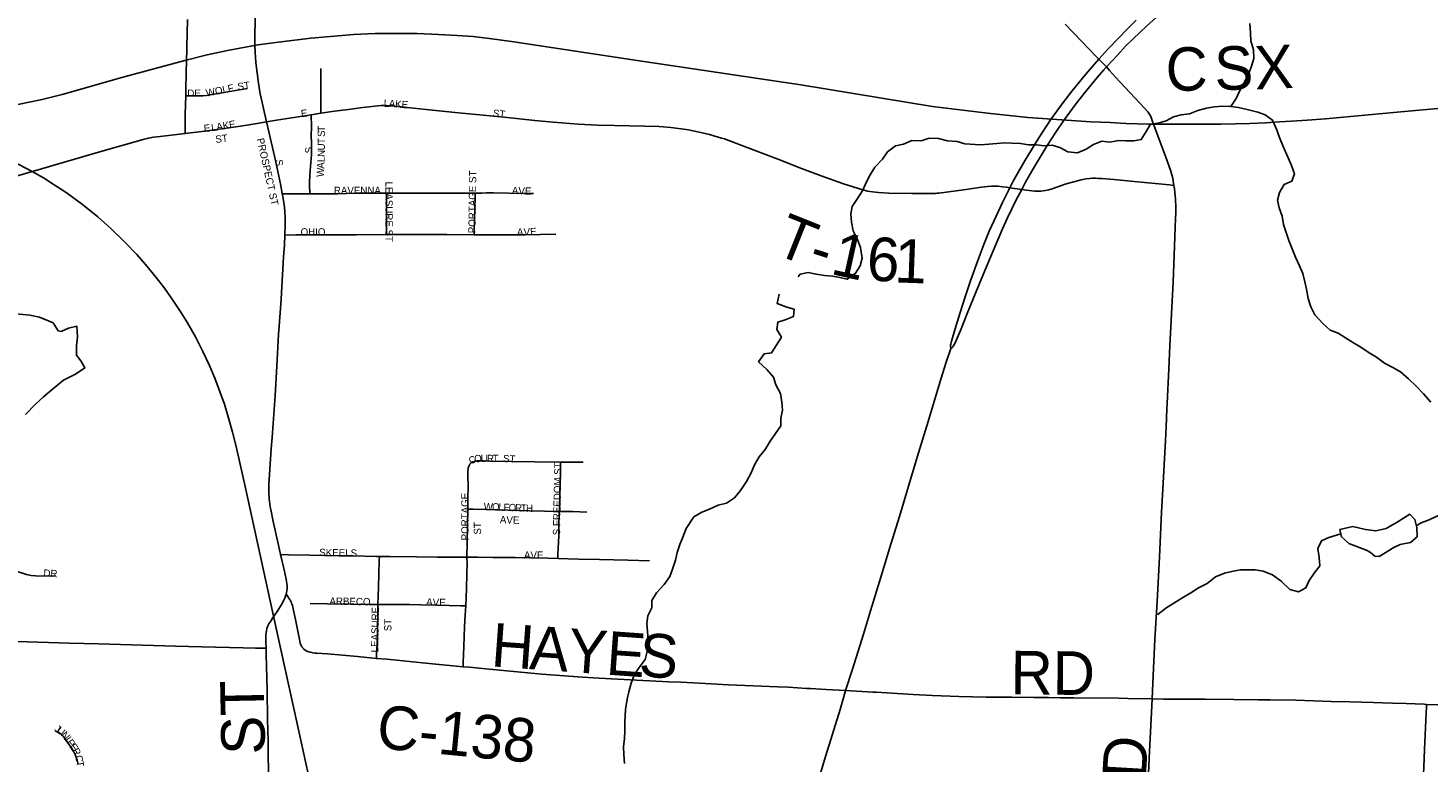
# Model space of a CAD drawing. Header units: feet. Extents: x 2113747 to 2516209, y 960708 to 1356798.
# Tile 113 of 206: x 2313538 to 2323162, y 1144868 to 1149916. Entities that reach past the tile are written whole.
import ezdxf

# ---------------------------------------------------------------- set-up
doc = ezdxf.new("R2010")
doc.units = ezdxf.units.FT
doc.header["$LTSCALE"] = 50
doc.header["$MEASUREMENT"] = 0
doc.linetypes.add('rr2', pattern=[0])
for name, color, linetype in [('0_Xref', 7, 'Continuous'), ('GM_X_City_Street', 251, 'Continuous'), ('GM_X_City_Street_Text', 251, 'Continuous'), ('GM_X_County_Road', 3, 'Continuous'), ('GM_X_County_Road_Text', 3, 'Continuous'), ('GM_X_Minor_Lake', 5, 'Continuous'), ('GM_X_Minor_River', 5, 'Continuous'), ('GM_X_Rail_Line', 251, 'rr2'), ('GM_X_Rail_Line_Text', 251, 'Continuous'), ('GM_X_State_Route', 1, 'Continuous'), ('GM_X_Township_Road', 4, 'Continuous'), ('GM_X_Township_Road_Text', 4, 'Continuous'), ('GM_X_Township_Subdivision', 4, 'Continuous'), ('GM_X_Township_Subdivision_Text', 4, 'Continuous')]:
    doc.layers.add(name, color=color, linetype=linetype)
doc.styles.add('Styledgn030', font='dgn030.shx')

# ---------------------------------------------------------------- blocks, each defined once
blk = doc.blocks.new('POR')
at = {"layer": 'GM_X_City_Street', "flags": 128}
for points in [[(2315178.3, 1149270.2), (2315132.7, 1149474.4), (2315126.4, 1149507.1), (2315122, 1149536), (2315112.3, 1149607.6), (2315108.2, 1149642.5), (2315104.4, 1149679.6), (2315100.9, 1149716.3), (2315099.2, 1149748.5), (2315097.2, 1149801.1), (2315097.4, 1149880), (2315105.9, 1150161.7), (2315113.1, 1150389.3)], [(2314626.5, 1149670.6), (2314629.6, 1149786.2), (2314635.3, 1149974.4)], [(2314622, 1149450.5), (2314622.5, 1149471.7), (2314625.4, 1149628.8), (2314626.5, 1149670.6)], [(2315550.7, 1149329.6), (2315550.2, 1149390.2), (2315550.3, 1149562), (2315551, 1149637)], [(2314622, 1149450.5), (2314710.8, 1149449.4), (2314739.5, 1149450.3), (2314763.8, 1149452), (2314856.7, 1149466.7), (2315047.8, 1149500.6)], [(2314618.8, 1149190.1), (2314617.3, 1149248.9), (2314618.9, 1149324.1), (2314622, 1149450.5)], [(2315550.7, 1149329.6), (2315644.6, 1149343.1), (2315740.9, 1149356.1), (2315838.5, 1149369.2), (2315882.5, 1149374.6), (2315923.1, 1149378.6), (2315943.9, 1149380.4), (2315965.1, 1149381.8), (2315984.4, 1149382.2), (2316001.6, 1149381.8), (2316019.7, 1149381.3), (2316040.2, 1149379.6), (2316144.6, 1149369.9), (2316275.1, 1149355.5), (2316474.3, 1149334.3), (2316810.4, 1149301.9), (2317023, 1149280.7), (2317147.6, 1149267.7), (2317320.6, 1149255.1), (2317451.8, 1149247.9), (2317570, 1149244.6), (2317776.6, 1149240.4), (2317874.8, 1149237.6), (2317904.1, 1149235.9), (2317956.1, 1149231.5), (2317990.4, 1149227.4), (2318027.3, 1149222.9), (2318078.9, 1149215.1), (2318130.2, 1149204.9), (2318173.5, 1149194.5), (2318222.5, 1149182.8), (2318252.3, 1149174.5), (2318282.4, 1149166), (2318304.5, 1149159.2), (2318326.2, 1149152.5), (2318403.3, 1149124.9), (2318529.9, 1149076)], [(2314618.8, 1149190.1), (2314713.7, 1149201.4), (2314804.8, 1149213.3), (2314999.6, 1149241.1), (2315113.2, 1149260.1), (2315178.3, 1149270.2)], [(2315178.3, 1149270.2), (2315246.9, 1149282.2), (2315483.7, 1149318.7)], [(2315286.2, 1148776.2), (2315275.3, 1148833.7), (2315234.7, 1149026.3), (2315178.3, 1149270.2)], [(2315476, 1148776), (2315474.5, 1148795.2), (2315473, 1148815.7), (2315472.2, 1148835.3), (2315473.1, 1148858.1), (2315478.5, 1148936.4), (2315486.2, 1149045.1), (2315486.3, 1149125.8), (2315485.6, 1149174.8), (2315485.7, 1149237), (2315483.7, 1149318.7)], [(2315483.7, 1149318.7), (2315550.7, 1149329.6)], [(2313344.5, 1148865.1), (2313575.6, 1148931.1), (2314038.9, 1149065.6), (2314313.9, 1149145.1), (2314337.4, 1149152), (2314365.4, 1149158.6), (2314400.2, 1149164.5), (2314445.9, 1149170.5), (2314618.8, 1149190.1)], [(2316611.4, 1148779.2), (2316636.7, 1148779.2), (2316658.3, 1148779.1), (2316689.9, 1148781.8), (2316714.7, 1148783), (2316739.1, 1148783.2), (2316945.6, 1148778.5), (2317013.4, 1148776.7)], [(2315286.2, 1148776.2), (2315332.1, 1148776.1), (2315476, 1148776)], [(2315304.2, 1148491.9), (2315305.8, 1148565), (2315304.9, 1148607.1), (2315302.4, 1148659.3), (2315298.1, 1148701.6), (2315294.4, 1148730.5), (2315290, 1148756.5), (2315286.2, 1148776.2)], [(2315476, 1148776), (2315561.7, 1148775.6), (2315666.6, 1148775.5), (2315791.1, 1148778.8), (2316002.7, 1148779.6)], [(2316001.3, 1148494.8), (2316001.8, 1148541.1), (2316002.7, 1148737.4), (2316002.7, 1148779.6)], [(2316002.7, 1148779.6), (2316286.5, 1148780.2), (2316466.1, 1148779.7), (2316611.4, 1148779.2)], [(2316604.5, 1148493.8), (2316604.7, 1148519.1), (2316610.8, 1148751.3), (2316611.4, 1148779.2)], [(2315295.2, 1148340.4), (2315300.2, 1148424.2), (2315304.2, 1148491.9)], [(2315304.2, 1148491.9), (2315378.7, 1148492.7), (2315795.7, 1148493.7), (2316001.3, 1148494.8)], [(2316001.3, 1148494.8), (2316144.5, 1148494.8), (2316417.8, 1148494.8), (2316604.5, 1148493.8)], [(2316604.5, 1148493.8), (2316756.6, 1148493.2), (2316956.8, 1148494.5), (2317166.5, 1148498.9)], [(2313278.1, 1146198), (2313369.9, 1146195.6), (2313399.3, 1146193.2), (2313422, 1146189.9), (2313441.2, 1146185.7), (2313469.3, 1146176.7), (2313506.3, 1146163.2), (2313528.4, 1146157.1), (2313560.7, 1146151.4), (2313590.1, 1146148.7), (2313721.3, 1146145.4)]]:
    blk.add_lwpolyline(points, dxfattribs=at)
at = {"layer": 'GM_X_County_Road', "flags": 128}
for points in [[(2320900.3, 1149700.9), (2320877.3, 1149724.7), (2320779.3, 1149824.8), (2320668.8, 1149941.8)], [(2320951.3, 1149647.8), (2320900.3, 1149700.9)], [(2321014.5, 1149577), (2320972.4, 1149623.5), (2320951.3, 1149647.8)], [(2321416.1, 1148833.3), (2321411, 1148863.5), (2321407.3, 1148882.3), (2321400.7, 1148906.7), (2321391, 1148937.7), (2321359.5, 1149026.6), (2321298.6, 1149192.8), (2321268.9, 1149272.8), (2321261.4, 1149294.2), (2321256, 1149307), (2321250.7, 1149317.6), (2321243.3, 1149329.5), (2321236.3, 1149338.6), (2321213.2, 1149365.5), (2321014.5, 1149577)], [(2321367.9, 1147296.4), (2321369.5, 1147333.5), (2321380.5, 1147572.7), (2321388, 1147729.8), (2321409.7, 1148168.9), (2321420, 1148414.6), (2321427.3, 1148608), (2321427.8, 1148642.6), (2321428, 1148680.7), (2321426.2, 1148739.9), (2321423, 1148781.5), (2321419, 1148811.4), (2321416.1, 1148833.3)], [(2315261.9, 1147834.4), (2315277.3, 1148048), (2315281.1, 1148097.6), (2315295.2, 1148340.4)], [(2315260.3, 1147810.1), (2315261.9, 1147834.4)], [(2315274.7, 1146293.7), (2315260.6, 1146358.1), (2315223.8, 1146521.3), (2315206.2, 1146605), (2315203.2, 1146623.5), (2315200.4, 1146640.8), (2315198.3, 1146659.3), (2315196, 1146680.2), (2315193.8, 1146723.1), (2315193.8, 1146775.8), (2315197.2, 1146844.8), (2315210.1, 1147021.5), (2315215.5, 1147099.2), (2315236, 1147387.2), (2315247.4, 1147590.6), (2315260.3, 1147810.1)], [(2321268.7, 1145355.2), (2321270.4, 1145411.6), (2321284.7, 1145709.7), (2321300.7, 1145971.4), (2321316.3, 1146275.9), (2321330.5, 1146586.7), (2321339.2, 1146744), (2321357.1, 1147078), (2321362.1, 1147169.6), (2321367.9, 1147296.4)], [(2315312.6, 1146023.3), (2315315.3, 1146032.6), (2315317.1, 1146045), (2315319, 1146057.9), (2315319.2, 1146069.8), (2315319.3, 1146080.1), (2315318.1, 1146096), (2315315.7, 1146109.6), (2315313.2, 1146124.6), (2315297.8, 1146188.3), (2315274.7, 1146293.7)], [(2315174.1, 1145649.7), (2315172.2, 1145697.4), (2315171.9, 1145727.2), (2315173.1, 1145743.2), (2315174, 1145757.1), (2315176.6, 1145772.5), (2315180.8, 1145786.6), (2315187.3, 1145803.5), (2315194.6, 1145817.2), (2315207, 1145836.6), (2315219.5, 1145856.4), (2315250.8, 1145902.5), (2315278, 1145947.1), (2315296.7, 1145981.3), (2315302.5, 1145994.8), (2315308.1, 1146008), (2315312.1, 1146021.5), (2315312.6, 1146023.3)], [(2315312.6, 1146023.3), (2315330.9, 1145995.1), (2315335.8, 1145987.7), (2315341.4, 1145978.8), (2315345.5, 1145970.8), (2315349.4, 1145963.3), (2315352.6, 1145953.8), (2315355.2, 1145945.5), (2315358.1, 1145933.4), (2315361.3, 1145920.5), (2315375.8, 1145848.7), (2315403.3, 1145710.4), (2315409.6, 1145685.4), (2315413.7, 1145673.5), (2315421, 1145659.7), (2315428.4, 1145649.8), (2315429.3, 1145648.8)], [(2313267.5, 1145700), (2313352.2, 1145698.1), (2313462.9, 1145695.5), (2313820.6, 1145685.6), (2314023.5, 1145679.8), (2314550.7, 1145665.2)], [(2314550.7, 1145665.2), (2314640.1, 1145662.8), (2314731.8, 1145660.3)], [(2314731.8, 1145660.3), (2315016, 1145653.1), (2315101.8, 1145651.3), (2315174.1, 1145649.7)], [(2315192.4, 1144680.8), (2315190, 1144921.2), (2315188.9, 1145012.8), (2315186.7, 1145084.7), (2315184.6, 1145163.2), (2315181.7, 1145359.8), (2315175.8, 1145608.8), (2315174.1, 1145649.7)], [(2315429.3, 1145648.8), (2315435.1, 1145643.1), (2315443.8, 1145636.6), (2315455.4, 1145629.7), (2315467.4, 1145625), (2315479, 1145622), (2315497.3, 1145618), (2315510.2, 1145616.2), (2315522.9, 1145615.2), (2315597.2, 1145611.1), (2315802.6, 1145593), (2315932.8, 1145580.6)], [(2315932.8, 1145580.6), (2316005.1, 1145573.8), (2316272.9, 1145547), (2316481.8, 1145526.6), (2316529.6, 1145522.5)], [(2316529.6, 1145522.5), (2316573.4, 1145518.8), (2316684.4, 1145507.6), (2317069.6, 1145471.1), (2317350.9, 1145451), (2317465.4, 1145443.2), (2317721.1, 1145431.2), (2317943.9, 1145420), (2318025.7, 1145415.7), (2318114, 1145411.2), (2318352.7, 1145399.1), (2318693.6, 1145384.4), (2318765.8, 1145381.4), (2318889.9, 1145374.3)], [(2318889.9, 1145374.3), (2318916.5, 1145372.8), (2319024.6, 1145366.6), (2319158.7, 1145358.7)], [(2319158.7, 1145358.7), (2319345.3, 1145348.4), (2319369.8, 1145346.9)], [(2319369.8, 1145346.9), (2319623.7, 1145331.4), (2319755.9, 1145324.8), (2319937.6, 1145317.5), (2320124.5, 1145312.9), (2320301.6, 1145312.6), (2320452.5, 1145312), (2320554.2, 1145310.6), (2320636.2, 1145309.9), (2320728, 1145308.7), (2321036.5, 1145305.6), (2321098.8, 1145305.2), (2321267, 1145302.6)], [(2321267, 1145302.6), (2321268.7, 1145355.2)], [(2321215.6, 1144268.7), (2321219.5, 1144408.3), (2321231.2, 1144618), (2321239.9, 1144791.5), (2321248.4, 1144938.9), (2321264.8, 1145253.1), (2321267, 1145302.6)], [(2321267, 1145302.6), (2321344.8, 1145300.9), (2321630.3, 1145299.6), (2321827.1, 1145298.2), (2321997.8, 1145295.1)], [(2321997.8, 1145295.1), (2322076.4, 1145294.6), (2322253.6, 1145292.3), (2322496.3, 1145283.9), (2322624.3, 1145280.4), (2322785, 1145275.9), (2322850.6, 1145274.2), (2322919.4, 1145271.8), (2323011.2, 1145269.3), (2323135.7, 1145264.5), (2323151.8, 1145264)], [(2323151.8, 1145264), (2323296.4, 1145259.7)]]:
    blk.add_lwpolyline(points, dxfattribs=at)
at = {"layer": 'GM_X_Minor_Lake'}
blk.add_line((2322618, 1146369.8), (2322744.5, 1146321.2), dxfattribs=at)
at = {"layer": 'GM_X_Minor_Lake', "flags": 128}
for points in [[(2313519.7, 1147258.3), (2313588.9, 1147329.3), (2313644.3, 1147380.1), (2313717.6, 1147441.1), (2313783, 1147493.9), (2313864.6, 1147535), (2313928.1, 1147577.9), (2313901.5, 1147627.7), (2313871.1, 1147665.4), (2313870.4, 1147729.6), (2313877.7, 1147791.8), (2313872.9, 1147865.9), (2313817.1, 1147851.2), (2313765.3, 1147828.6), (2313745.3, 1147832.4), (2313710.7, 1147888.1), (2313616.2, 1147927.1), (2313550.1, 1147940.4), (2313454, 1147949.3)], [(2322744.5, 1146321.2), (2322766.6, 1146309.4), (2322796.9, 1146283.7), (2322826.9, 1146280), (2322928.2, 1146343.4), (2322972, 1146363.9), (2323041.8, 1146376.8), (2323087.3, 1146417.4), (2323084.7, 1146479.5), (2323072, 1146535.5), (2323037.7, 1146571.2), (2322950.3, 1146518.1), (2322874.8, 1146473.1), (2322802.9, 1146458.2), (2322732.9, 1146467.4), (2322646.7, 1146486.4), (2322556.9, 1146467.4), (2322567.5, 1146415.4), (2322618, 1146369.8)]]:
    blk.add_lwpolyline(points, dxfattribs=at)
at = {"layer": 'GM_X_Minor_River', "flags": 128}
for points in [[(2321806.7, 1149375.9), (2321844.1, 1149430.5), (2321867.5, 1149480.9), (2321896.9, 1149535.4), (2321926.3, 1149591.9), (2321947.7, 1149646.2), (2321965, 1149706.6), (2321962.4, 1149764.7), (2321943.7, 1149826.7), (2321941.1, 1149880.8), (2321938.3, 1149946.9)], [(2322252.1, 1148340.5), (2322227.5, 1148396.4), (2322204.9, 1148454.2), (2322186.3, 1148510.2), (2322169.7, 1148564.1), (2322159, 1148622.1), (2322138.4, 1148680), (2322127.8, 1148732.1), (2322141.2, 1148784.3), (2322172.6, 1148838.8), (2322226.3, 1148863.5), (2322243.8, 1148913.9), (2322223.1, 1148969.8), (2322200.5, 1149023.6), (2322165.7, 1149101.4), (2322141, 1149163.3), (2322120.4, 1149221.2), (2322093.7, 1149283), (2322043.3, 1149318.5), (2321993.1, 1149338), (2321918.9, 1149355.2), (2321858.8, 1149368.5), (2321806.7, 1149375.9), (2321750.7, 1149377.3), (2321694.8, 1149372.6), (2321638.9, 1149363.9), (2321579, 1149349.2), (2321523.3, 1149324.5), (2321465.4, 1149317.8), (2321413.6, 1149305.2), (2321361.9, 1149276.5), (2321308.1, 1149261.9), (2321254.1, 1149255.2), (2321224.7, 1149204.7), (2321191.3, 1149148.2), (2321139.5, 1149139.6), (2321085.5, 1149139), (2321035.4, 1149142.4), (2320975.6, 1149131.7), (2320919.5, 1149137), (2320863.8, 1149114.3), (2320812.1, 1149081.6), (2320752.4, 1149056.9), (2320686.4, 1149064.1), (2320632.1, 1149093.6), (2320577.9, 1149109), (2320523.9, 1149104.4), (2320469.9, 1149111.7), (2320415.9, 1149113.1), (2320359.8, 1149120.5), (2320301.8, 1149123.8), (2320249.8, 1149125.2), (2320197.8, 1149122.6), (2320143.9, 1149118), (2320085.9, 1149113.3), (2319977.9, 1149120), (2319925.7, 1149135.5), (2319859.7, 1149140.7), (2319797.5, 1149156), (2319733.5, 1149157.3), (2319677.7, 1149140.6), (2319613.7, 1149141.9), (2319556, 1149117.1), (2319502.1, 1149104.5), (2319446.6, 1149063.7), (2319413.1, 1149013.2), (2319359.8, 1148958.5), (2319326.4, 1148905.9), (2319299, 1148853.5), (2319277.5, 1148801.1), (2319240.2, 1148742.5), (2319204.8, 1148688), (2319195.4, 1148637.7), (2319198, 1148581.6), (2319210.7, 1148521.6), (2319241.3, 1148461.8), (2319259.9, 1148405.9), (2319272.7, 1148333.9), (2319259.3, 1148279.6), (2319225.9, 1148229.1), (2319168.4, 1148188.3), (2319118.2, 1148199.7), (2319068.1, 1148209.2), (2319014.1, 1148212.6), (2318956, 1148221.9), (2318901.9, 1148233.3), (2318846, 1148222.6), (2318832.3, 1148204.4)], [(2323181.1, 1147342.8), (2323132.4, 1147400.4), (2323081.9, 1147451.9), (2323029.3, 1147503.4), (2322972.8, 1147550.9), (2322920.5, 1147580.4), (2322864.1, 1147611.8), (2322807.7, 1147651.2), (2322757.4, 1147680.7), (2322700.9, 1147720.2), (2322650.6, 1147749.7), (2322594.2, 1147785.1), (2322543.9, 1147816.6), (2322489.7, 1147838), (2322439.2, 1147883.5), (2322384.5, 1147943.1), (2322357.9, 1147998.9), (2322339.3, 1148054.8), (2322326.6, 1148118.8), (2322316, 1148170.8), (2322301.4, 1148226.8), (2322278.8, 1148280.7), (2322252.1, 1148340.5)], [(2318701.6, 1148084.6), (2318688.3, 1148020.3), (2318754.6, 1147997), (2318804.7, 1147981.6), (2318799.3, 1147931.4), (2318743.6, 1147908.7), (2318691.7, 1147892), (2318686.3, 1147841.8), (2318716.9, 1147790.1), (2318681.5, 1147731.5), (2318650.1, 1147681), (2318598.2, 1147674.4), (2318560.8, 1147619.8), (2318617.4, 1147568.3), (2318661.9, 1147514.7), (2318678.5, 1147460.8), (2318711.2, 1147401), (2318719.8, 1147343), (2318724.5, 1147286.9), (2318713.1, 1147232.6), (2318713.7, 1147180.5), (2318676.2, 1147127.9), (2318640.8, 1147075.4), (2318605.5, 1147016.8), (2318564.1, 1146966.2), (2318532.7, 1146911.7), (2318509.3, 1146857.3), (2318478, 1146796.8), (2318436.6, 1146736.1), (2318395.2, 1146683.5), (2318339.6, 1146648.8), (2318281.8, 1146634.1), (2318222.1, 1146607.3), (2318170.3, 1146586.7), (2318114.7, 1146554), (2318061.6, 1146473.1), (2318040.3, 1146414.7), (2318018.8, 1146364.4), (2317999.5, 1146308), (2317988.1, 1146255.7), (2317968.8, 1146193.4), (2317949.3, 1146143), (2317911.9, 1146088.4), (2317858.6, 1146031.7), (2317827.2, 1145979.2), (2317825.7, 1145927), (2317798.4, 1145872.6), (2317792.9, 1145820.4), (2317797.5, 1145768.3), (2317802.3, 1145700.2), (2317797, 1145636), (2317779.7, 1145573.6), (2317740.3, 1145517), (2317704.9, 1145464.5), (2317683.5, 1145410.1), (2317668.2, 1145349.8), (2317656.8, 1145299.5), (2317645.5, 1145229.2), (2317640.5, 1145140.9), (2317641.1, 1145084.8), (2317637.8, 1145026.6), (2317632.4, 1144974.4), (2317635, 1144918.3), (2317637.7, 1144858.2)], [(2324117, 1146970.8), (2324065.2, 1146952.1), (2324003.5, 1146933.3), (2323939.7, 1146910.5), (2323888, 1146881.9), (2323822.3, 1146859), (2323768.7, 1146826.3), (2323715.1, 1146787.6), (2323663.8, 1146724.9), (2323586.7, 1146647.8), (2323531.2, 1146605), (2323475.3, 1146596.4), (2323407.4, 1146585.5), (2323351.4, 1146586.9), (2323283.5, 1146578.1), (2323223.8, 1146557.3), (2323170.1, 1146532.6), (2323116.3, 1146512), (2323082, 1146491.2)], [(2322563.1, 1146436.8), (2322481.5, 1146412.3), (2322429.8, 1146389.7), (2322404.4, 1146335.2), (2322415.1, 1146273.2), (2322419.7, 1146217.1), (2322380.3, 1146166.5), (2322344.8, 1146116), (2322323.4, 1146065.6), (2322271.7, 1146039), (2322211.5, 1146054.3), (2322152.9, 1146111.8), (2322094.4, 1146155.2), (2322028.2, 1146180.5), (2321974.1, 1146189.9), (2321922.1, 1146189.3), (2321870.1, 1146188.7), (2321814.2, 1146178), (2321762.4, 1146167.4), (2321700.7, 1146140.6), (2321643.2, 1146095.8), (2321583.5, 1146065), (2321531.9, 1146030.3), (2321470.3, 1145993.5), (2321414.7, 1145960.8), (2321361.1, 1145926.1), (2321307.6, 1145885.4), (2321305.7, 1145879.3)]]:
    blk.add_lwpolyline(points, dxfattribs=at)
at = {"layer": 'GM_X_Rail_Line', "flags": 128}
for points in [[(2321839.9, 1149256.3), (2321937.2, 1149259.9), (2322045.4, 1149264.2), (2322141.3, 1149270.7), (2322223.5, 1149275), (2322332.3, 1149282.2), (2322457.1, 1149292.3), (2322950.2, 1149337.8), (2323736.1, 1149407), (2324441.9, 1149471.9), (2324761.3, 1149503.6), (2325049.7, 1149530.3), (2325568.1, 1149577.8), (2326413.8, 1149657.1), (2327698.6, 1149779.7), (2329041.1, 1149904.4), (2329902.6, 1149979.4)], [(2314208.2, 1149581.4), (2314617.1, 1149692.5), (2314769.3, 1149730.7), (2314909.1, 1149760.2), (2315118.9, 1149799.2), (2315261, 1149819.4), (2315483, 1149846.8), (2315645.3, 1149860.5), (2315775, 1149870.6), (2315923.6, 1149877), (2316093.7, 1149878.5), (2316213.4, 1149877), (2316360.5, 1149870.6), (2316488.8, 1149864.8), (2316599.1, 1149856.9), (2316726.7, 1149842.4), (2316877.4, 1149820.1), (2317726.5, 1149691.7), (2318850, 1149525.2), (2319755.6, 1149376), (2320134.1, 1149329.8), (2320411.6, 1149300.3), (2320844.2, 1149270.7), (2320976.2, 1149265.7), (2321085.8, 1149259.9), (2321240.1, 1149255.6), (2321464.3, 1149253.4), (2321639.5, 1149254.8), (2321739, 1149254.8), (2321839.9, 1149256.3)], [(2313467.2, 1149388.9), (2313545.8, 1149404.8), (2313635.9, 1149425), (2313772.9, 1149459.6), (2314182.3, 1149574.6)], [(2314182.3, 1149574.6), (2314208.2, 1149581.4)], [(2320959.1, 1135466.6), (2320805, 1135650.2), (2320166.8, 1136588.3), (2319015.1, 1138270.4), (2318625.1, 1138835.5), (2317762.2, 1140096.5), (2317244, 1140827.3), (2317041.1, 1141134.8), (2316843, 1141425.7), (2316537.4, 1141866), (2316357.4, 1142126.4), (2316221.6, 1142323.3), (2316102.7, 1142510.1), (2316042.7, 1142614.2), (2315991.8, 1142709.9), (2315929, 1142846.3), (2315857.1, 1143029.1), (2315814.1, 1143159.8), (2315788.1, 1143259.4), (2315756.4, 1143386.2), (2315703.2, 1143626.2), (2315527.8, 1144492.8), (2315414.7, 1145005.7), (2315250, 1145755.4), (2315035.4, 1146742.9), (2314968.6, 1147036.8), (2314942.8, 1147136.5), (2314913.4, 1147242.5), (2314889.8, 1147328.9), (2314821.7, 1147508.7), (2314783.4, 1147600.4), (2314740.7, 1147690.3), (2314689, 1147792.7), (2314634.7, 1147887.1), (2314589.3, 1147961), (2314534.1, 1148044.7), (2314476.2, 1148126.7), (2314419.2, 1148200.6), (2314346.2, 1148288.7), (2314285.7, 1148358.2), (2314204.6, 1148443.7), (2314106.7, 1148538), (2314018.5, 1148617.3), (2313912.6, 1148701), (2313800.4, 1148783.8), (2313718.5, 1148837.2), (2313644.5, 1148884.4), (2313567.1, 1148928.1), (2313431.7, 1149001.1), (2313158.4, 1149134.6), (2312992.9, 1149218.3)]]:
    blk.add_lwpolyline(points, dxfattribs=at)
at = {"layer": 'GM_X_State_Route', "flags": 128}
for points in [[(2319882, 1147711), (2319880.7, 1147726.4), (2319880.8, 1147733.8), (2319882, 1147741.6), (2319883.8, 1147751.1), (2319886.4, 1147762), (2319893.2, 1147784.5), (2319916.4, 1147862.3), (2319946.5, 1147959.3), (2319980.8, 1148067.3), (2320018.9, 1148182.9), (2320066.7, 1148317.5), (2320108, 1148426), (2320146.5, 1148517.7), (2320193.3, 1148621.9), (2320236.8, 1148716.4), (2320280.5, 1148802.8), (2320288.2, 1148817.7), (2320313.9, 1148867.2), (2320393.2, 1149007.2), (2320486.1, 1149161.3), (2320568.2, 1149284), (2320648, 1149394.7), (2320716.4, 1149483.6), (2320798.5, 1149584), (2320824.7, 1149615.4), (2320900.3, 1149700.9), (2320962.1, 1149770), (2321034.9, 1149847), (2321093.9, 1149908), (2321157.1, 1149969.1)], [(2320951.3, 1149647.8), (2320951.3, 1149647.8), (2321029.6, 1149732.2), (2321083.4, 1149789.9), (2321134.9, 1149840.6), (2321182.5, 1149887), (2321227.2, 1149929.1), (2321272, 1149969.5), (2321321.1, 1150013.7), (2321364.7, 1150051.8), (2321427.5, 1150104.8), (2321499.3, 1150162.4), (2321580.1, 1150224.4), (2321643, 1150271.1), (2321710.7, 1150318.4), (2321775, 1150361.8), (2321834.5, 1150400.4), (2321895.8, 1150438.6), (2321955.3, 1150474.2), (2322024.8, 1150514.5), (2322100.8, 1150556.7), (2322190.3, 1150603.4), (2322276, 1150646.8)], [(2320888.4, 1149575), (2320934.2, 1149628.1), (2320951.3, 1149647.8)], [(2320205.5, 1148457.9), (2320212.4, 1148474.3), (2320238, 1148534.6), (2320272, 1148610.6), (2320300.2, 1148672.7), (2320331.1, 1148734.3), (2320369, 1148805.5), (2320395.8, 1148855.9), (2320446.9, 1148946.3), (2320496, 1149028.1), (2320544.2, 1149108.1), (2320603.3, 1149199), (2320657, 1149277.7), (2320737.7, 1149387), (2320804.8, 1149474.2), (2320888.4, 1149575)], [(2319882, 1147711), (2319890.2, 1147717.4), (2319895, 1147722.1), (2319898.4, 1147727.1), (2319902.6, 1147734), (2319906.9, 1147742.4), (2319918.8, 1147767.2), (2319948.3, 1147836.1), (2319993.8, 1147951.4), (2320035, 1148052.1), (2320095.5, 1148197.7), (2320155.4, 1148339), (2320205.5, 1148457.9)], [(2319143.6, 1145308), (2319158.7, 1145358.7), (2319206.7, 1145505.4), (2319280.7, 1145746.2), (2319329, 1145906.5), (2319400.8, 1146138.7), (2319469.2, 1146365), (2319528.3, 1146556.7), (2319580.5, 1146726.9), (2319631, 1146895.8), (2319669.2, 1147024.8), (2319725, 1147210.4), (2319813.6, 1147500.7), (2319850.7, 1147618.5), (2319882, 1147711)], [(2318956.6, 1144691.9), (2319022.9, 1144911.9), (2319120.3, 1145229.4), (2319143.6, 1145308)]]:
    blk.add_lwpolyline(points, dxfattribs=at)
at = {"layer": 'GM_X_Township_Road', "flags": 128}
for points in [[(2318529.9, 1149076), (2318699.6, 1149010.6), (2318764, 1148986.3), (2318837.1, 1148956.8), (2318990.3, 1148898.8), (2319144.3, 1148843.8), (2319275.9, 1148802.1), (2319308.1, 1148794.4), (2319325.4, 1148790.9), (2319344.1, 1148788.5), (2319383.6, 1148784.3), (2319455.8, 1148780.2), (2319613.1, 1148777), (2319714.8, 1148776.6), (2319777.2, 1148778.5), (2319784.7, 1148779.1)], [(2320369, 1148805.5), (2320401.5, 1148800.6), (2320438, 1148795.8), (2320458.4, 1148794), (2320479.3, 1148793.6), (2320499.9, 1148793.6), (2320516.2, 1148795.3), (2320533.1, 1148798.3), (2320555.2, 1148803.5), (2320577.7, 1148810.7), (2320674.3, 1148843), (2320727.6, 1148858.8), (2320778.3, 1148871.6), (2320810.1, 1148878.1), (2320835.8, 1148880.6), (2320856.1, 1148882.1), (2320876.3, 1148882.5), (2320895.6, 1148881.7), (2320920.4, 1148880.1), (2320947.9, 1148877.9)], [(2320947.9, 1148877.9), (2321002, 1148873.4), (2321073.9, 1148866), (2321165.4, 1148857.8), (2321384.3, 1148836.4), (2321416.1, 1148833.3)], [(2319784.7, 1148779.1), (2319799.1, 1148780.2), (2319816.6, 1148781.7), (2319937.2, 1148797.7), (2320002.2, 1148807.7), (2320092.9, 1148821.6), (2320135, 1148826.1), (2320160.9, 1148827.5), (2320184, 1148827.9), (2320206.5, 1148827.1), (2320237, 1148824.5), (2320263.9, 1148821), (2320288.2, 1148817.7)], [(2320288.2, 1148817.7), (2320369, 1148805.5)], [(2323115.9, 1144286.5), (2323122, 1144531.7), (2323124.8, 1144609.8), (2323129.3, 1144739.3), (2323132.6, 1144832.2), (2323137.9, 1144952.9), (2323146.9, 1145155.3), (2323151, 1145247.4), (2323151.8, 1145264)]]:
    blk.add_lwpolyline(points, dxfattribs=at)
at = {"layer": 'GM_X_Township_Subdivision', "flags": 128}
for points in [[(2316560.7, 1146606.8), (2316561.9, 1146687.5), (2316562.8, 1146756.5), (2316561.1, 1146848.4), (2316562.3, 1146871.3), (2316562.9, 1146880.2), (2316564.2, 1146888), (2316565.8, 1146895.1), (2316569.1, 1146903.2), (2316573.2, 1146912.1), (2316574.9, 1146915)], [(2316574.9, 1146915), (2316580.1, 1146921.6), (2316584.9, 1146925.8), (2316589.9, 1146928.7), (2316596, 1146932), (2316604, 1146934.9), (2316610.5, 1146936.5), (2316624.1, 1146938.1), (2316644.1, 1146938.1), (2316670.2, 1146937.9), (2316715.8, 1146936.9), (2316869.5, 1146933.7), (2317019.8, 1146931.6), (2317199.5, 1146929.8)], [(2317190.3, 1146591.3), (2317190.7, 1146606.8), (2317193.1, 1146718.2), (2317197.5, 1146862.1)], [(2317197.5, 1146862.1), (2317198.5, 1146895.7), (2317199.5, 1146929.8)], [(2317199.5, 1146929.8), (2317216, 1146929.6), (2317353.4, 1146929.1)], [(2316554.9, 1146275.6), (2316555.9, 1146376.2), (2316560.7, 1146605.4), (2316560.7, 1146606.8)], [(2316560.7, 1146606.8), (2316599.3, 1146606), (2316687.3, 1146604.2), (2316987.6, 1146594.9), (2317190.3, 1146591.3)], [(2317179.7, 1146266.9), (2317180.9, 1146296), (2317182.6, 1146338.8), (2317186.3, 1146423.3), (2317187.2, 1146479), (2317190.3, 1146591.3)], [(2317190.3, 1146591.3), (2317206.2, 1146591.1), (2317284.4, 1146589.5), (2317380, 1146586.5)], [(2315274.7, 1146293.7), (2315328.5, 1146292.7), (2315476, 1146290), (2315675.7, 1146285.5), (2315770.6, 1146285), (2315934.5, 1146281.8), (2315953.8, 1146281.7)], [(2315943.8, 1145951.3), (2315946.6, 1146070.1), (2315952.8, 1146253.6), (2315953.8, 1146281.7)], [(2315953.8, 1146281.7), (2316022.9, 1146281), (2316209.3, 1146278.4), (2316350.3, 1146277), (2316554.9, 1146275.6)], [(2316547, 1145941.2), (2316552.2, 1146057.7), (2316555.2, 1146165), (2316555.8, 1146232.4), (2316554.9, 1146275.2), (2316554.9, 1146275.6)], [(2316554.9, 1146275.6), (2316628.3, 1146276.2), (2316736.6, 1146274.6), (2316887.3, 1146274.4), (2317111.1, 1146269.1), (2317179.7, 1146266.9)], [(2317179.7, 1146266.9), (2317324.2, 1146263.6), (2317466.8, 1146260.7), (2317661.1, 1146256.3), (2317810.5, 1146251.7)], [(2315478.2, 1145957.2), (2315596.7, 1145954.8), (2315777.4, 1145952.2), (2315882.6, 1145951.5), (2315943.8, 1145951.3)], [(2315932.8, 1145580.6), (2315934.3, 1145613.6), (2315937.3, 1145676.1), (2315940, 1145735), (2315943.1, 1145922.3), (2315943.8, 1145951.3)], [(2315943.8, 1145951.3), (2316161.8, 1145950.7), (2316237.3, 1145948.7), (2316352.3, 1145946.9), (2316513.3, 1145942.2), (2316547, 1145941.2)], [(2316529.6, 1145522.5), (2316529.8, 1145551.7), (2316533.8, 1145661.1), (2316539.1, 1145799.9), (2316544.2, 1145878.5), (2316547, 1145941.2)], [(2313881.5, 1144856.9), (2313878.4, 1144870.8), (2313875.7, 1144880.6), (2313872.2, 1144893), (2313867.3, 1144906), (2313862, 1144920.2), (2313853.6, 1144937.5), (2313846.4, 1144949.2), (2313840.1, 1144959.5), (2313801.9, 1145012.7), (2313779.1, 1145044.3), (2313768.5, 1145056.1), (2313759.1, 1145064.3), (2313752.1, 1145068.9), (2313743.7, 1145073.8), (2313734.7, 1145077.8), (2313725.8, 1145080.4)]]:
    blk.add_lwpolyline(points, dxfattribs=at)
at = {"layer": 'GM_X_City_Street_Text', "char_height": 50, "attachment_point": 7, "line_spacing_factor": 0.8, "style": 'Styledgn030'}
for s, insert, rotation in [('{\\Fdgn000|c0;\\C256;DE}', (2314632.9, 1149442.7), 0.00001), ('{\\Fdgn000|c0;\\C256;WOLF}', (2314766.5, 1149442.9), 11.30993), ('{\\Fdgn000|c0;\\C256;ST}', (2314981.5, 1149486.8), 7.60514), ('{\\Fdgn000|c0;\\C256;L}', (2315983.3, 1149372.4), 359.15306), ('{\\Fdgn000|c0;\\C256;A}', (2316017.1, 1149371.9), 356.43457), ('{\\Fdgn000|c0;\\C256;K}', (2316060.6, 1149369.2), 355.73373), ('{\\Fdgn000|c0;\\C256;E}', (2316104.5, 1149365.9), 355.70608), ('{\\Fdgn000|c0;\\C256;A}', (2314837, 1149210.5), 9.39417), ('{\\Fdgn000|c0;\\C256;K}', (2314880.5, 1149217.7), 9.4648), ('{\\Fdgn000|c0;\\C256;E}', (2314923.9, 1149225), 9.46887), ('{\\Fdgn000|c0;\\C256;E}', (2315417, 1149302), 7.14855), ('{\\Fdgn000|c0;\\C256;ST}', (2316730.8, 1149306.4), 352.8649), ('{\\Fdgn000|c0;\\C256;E}', (2314748, 1149200.8), 4.5663), ('{\\Fdgn000|c0;\\C256;L}', (2314800.4, 1149205.4), 7.95013), ('{\\Fdgn000|c0;\\C256;ST}', (2314829.3, 1149124.3), 7.1351), ('{\\Fdgn000|c0;\\C256;S}', (2315579.6, 1149166.7), 89.99561), ('{\\Fdgn000|c0;\\C256;T}', (2315579.6, 1149201.9), 89.99561), ('{\\Fdgn000|c0;\\C256;PROSPECT ST}', (2315109.6, 1149152.6), 282.46073), ('{\\Fdgn000|c0;\\C256;S}', (2315493.6, 1149053.8), 90), ('{\\Fdgn000|c0;\\C256;N}', (2315577.9, 1149028.4), 88.41647), ('{\\Fdgn000|c0;\\C256;U}', (2315579.2, 1149073.6), 89.44108), ('{\\Fdgn000|c0;\\C256;T}', (2315579.6, 1149118.2), 89.92078), ('{\\Fdgn000|c0;\\C256;S}', (2315237.5, 1149009), 277.14519), ('{\\Fdgn000|c0;\\C256;A}', (2315574, 1148947.4), 86.87402), ('{\\Fdgn000|c0;\\C256;L}', (2315576.5, 1148992.3), 87.6678), ('{\\Fdgn000|c0;\\C256;W}', (2315570.7, 1148890), 86.65229), ('{\\Fdgn000|c0;\\C256;PORTAGE ST}', (2316615.6, 1148503.9), 89.30933), ('{\\Fdgn000|c0;\\C256;RAVENNA}', (2315640.5, 1148774), 0.00001), ('{\\Fdgn000|c0;\\C256;LEASURE ST}', (2315994.3, 1148860.3), 270), ('{\\Fdgn000|c0;\\C256;A}', (2316863.4, 1148774), 357.0481), ('{\\Fdgn000|c0;\\C256;V}', (2316908.2, 1148771.7), 357.71845), ('{\\Fdgn000|c0;\\C256;E}', (2316954.4, 1148769.9), 359.53103), ('{\\Fdgn000|c0;\\C256;OHIO}', (2315411.7, 1148488), 0.00001), ('{\\Fdgn000|c0;\\C256;A}', (2316899.1, 1148488), 0.2186), ('{\\Fdgn000|c0;\\C256;V}', (2316945.4, 1148488.2), 2.14554), ('{\\Fdgn000|c0;\\C256;E}', (2316990.7, 1148489.9), 3.14181), ('{\\Fdgn000|c0;\\C256;DR}', (2313642.6, 1146142.8), 356.82219)]:
    blk.add_mtext(s, dxfattribs=dict(at, insert=insert, rotation=rotation))
at = {"layer": 'GM_X_County_Road_Text', "char_height": 300, "attachment_point": 7, "line_spacing_factor": 0.8, "style": 'Styledgn030'}
for s, insert, rotation in [('{\\Fdgn000|c0;\\C256;H}', (2316716.2, 1145526), 355.90945), ('{\\Fdgn000|c0;\\C256;A}', (2316979.5, 1145507.2), 355.9088), ('{\\Fdgn000|c0;\\C256;Y}', (2317242.8, 1145488.4), 355.91075), ('{\\Fdgn000|c0;\\C256;E}', (2317506.2, 1145469.5), 355.90886), ('{\\Fdgn000|c0;\\C256;S}', (2317731.3, 1145453.4), 356.08308), ('{\\Fdgn000|c0;\\C256;RD}', (2320291.8, 1145332.8), 359.50865), ('{\\Fdgn000|c0;\\C256;ST}', (2315172.7, 1144920.6), 91.17173), ('{\\Fdgn000|c0;\\C256;C-138}', (2315926.6, 1144960.7), 354.51073), ('{\\Fdgn000|c0;\\C256;RD}', (2321205.1, 1144460.2), 86.60397)]:
    blk.add_mtext(s, dxfattribs=dict(at, insert=insert, rotation=rotation))
at = {"layer": 'GM_X_Rail_Line_Text', "char_height": 299, "attachment_point": 7, "line_spacing_factor": 0.8, "style": 'Styledgn030'}
for s, insert, rotation in [('{\\Fdgn000|c0;\\C256;C}', (2321360.4, 1149478.8), 0.63505), ('{\\Fdgn000|c0;\\C256;S}', (2321699, 1149482.7), 2.02468), ('{\\Fdgn000|c0;\\C256;X}', (2321975.5, 1149492.5), 2.44315)]:
    blk.add_mtext(s, dxfattribs=dict(at, insert=insert, rotation=rotation))
at = {"layer": 'GM_X_Township_Road_Text', "char_height": 300, "attachment_point": 7, "line_spacing_factor": 0.8, "style": 'Styledgn030'}
for s, insert, rotation in [('{\\Fdgn000|c0;\\C256;T}', (2318656.5, 1148368.1), 338.23202), ('{\\Fdgn000|c0;\\C256;1}', (2319047.1, 1148226.2), 347.40526), ('{\\Fdgn000|c0;\\C256;6}', (2319299.2, 1148176.2), 357.15978), ('{\\Fdgn000|c0;\\C256;1}', (2319489.6, 1148166.8), 357.93468), ('{\\Fdgn000|c0;\\C256;-}', (2318889.5, 1148276), 341.75084)]:
    blk.add_mtext(s, dxfattribs=dict(at, insert=insert, rotation=rotation))
at = {"layer": 'GM_X_Township_Subdivision_Text', "char_height": 50, "attachment_point": 7, "line_spacing_factor": 0.8, "style": 'Styledgn030'}
for s, insert, rotation in [('{\\Fdgn000|c0;\\C256;C}', (2316583, 1146912.2), 26.91255), ('{\\Fdgn000|c0;\\C256;O}', (2316607.2, 1146927), 4.52947), ('{\\Fdgn000|c0;\\C256;U}', (2316648.7, 1146930.4), 0.00001), ('{\\Fdgn000|c0;\\C256;R}', (2316692.7, 1146930.4), 0.00001), ('{\\Fdgn000|c0;\\C256;T}', (2316732.3, 1146930.4), 0.00001), ('{\\Fdgn000|c0;\\C256;ST}', (2316801.7, 1146930.4), 356.18883), ('{\\Fdgn000|c0;\\C256;S FREEDOM ST}', (2317196.4, 1146426.5), 88.84312), ('{\\Fdgn000|c0;\\C256;PORTAGE}', (2316567.2, 1146391.9), 90), ('{\\Fdgn000|c0;\\C256;W}', (2316669.9, 1146600.4), 357.64555), ('{\\Fdgn000|c0;\\C256;O}', (2316727, 1146598), 357.65091), ('{\\Fdgn000|c0;\\C256;L}', (2316771, 1146596.2), 357.64296), ('{\\Fdgn000|c0;\\C256;F}', (2316806.1, 1146594.8), 357.64296), ('{\\Fdgn000|c0;\\C256;O}', (2316841.3, 1146593.3), 357.65091), ('{\\Fdgn000|c0;\\C256;R}', (2316885.2, 1146591.5), 357.64147), ('{\\Fdgn000|c0;\\C256;T}', (2316924.8, 1146589.9), 357.64296), ('{\\Fdgn000|c0;\\C256;H}', (2316961, 1146588.4), 358.50655), ('{\\Fdgn000|c0;\\C256;ST}', (2316653.3, 1146431.5), 90), ('{\\Fdgn000|c0;\\C256;AVE}', (2316781.3, 1146510), 358.0261), ('{\\Fdgn000|c0;\\C256;SKEELS}', (2315539.5, 1146283.6), 358.87358), ('{\\Fdgn000|c0;\\C256;AVE}', (2316947.3, 1146266), 0.00001), ('{\\Fdgn000|c0;\\C256;ARBECO}', (2315609.8, 1145949.2), 358.97508), ('{\\Fdgn000|c0;\\C256;A}', (2316273.8, 1145944.8), 356.87351), ('{\\Fdgn000|c0;\\C256;V}', (2316318.8, 1145942.3), 357.75232), ('{\\Fdgn000|c0;\\C256;E}', (2316365.2, 1145940.5), 359.69421), ('{\\Fdgn000|c0;\\C256;LEASURE}', (2315946.8, 1145621.4), 89.09308), ('{\\Fdgn000|c0;\\C256;ST}', (2316037.2, 1145767), 90), ('{\\Fdgn000|c0;\\C256;J}', (2313713.9, 1145083.5), 327.77687), ('{\\Fdgn000|c0;\\C256;U}', (2313731.2, 1145072.7), 324.69102), ('{\\Fdgn000|c0;\\C256;N}', (2313761.4, 1145052.5), 309.62927), ('{\\Fdgn000|c0;\\C256;I}', (2313788.1, 1145020.5), 305.2176), ('{\\Fdgn000|c0;\\C256;P}', (2313800.6, 1145002.7), 304.82644), ('{\\Fdgn000|c0;\\C256;E}', (2313820.5, 1144974.1), 304.07653), ('{\\Fdgn000|c0;\\C256;R}', (2313838.8, 1144947.2), 298.92252), ('{\\Fdgn000|c0;\\C256;C}', (2313859.1, 1144906.7), 284.78436), ('{\\Fdgn000|c0;\\C256;T}', (2313868.6, 1144871.2), 279.30508)]:
    blk.add_mtext(s, dxfattribs=dict(at, insert=insert, rotation=rotation))

msp = doc.modelspace()

# ---------------------------------------------------------------- block references
at = {"layer": '0_Xref'}
msp.add_blockref('POR', (0, 0), dxfattribs=at)

doc.saveas('drawing.dxf')
